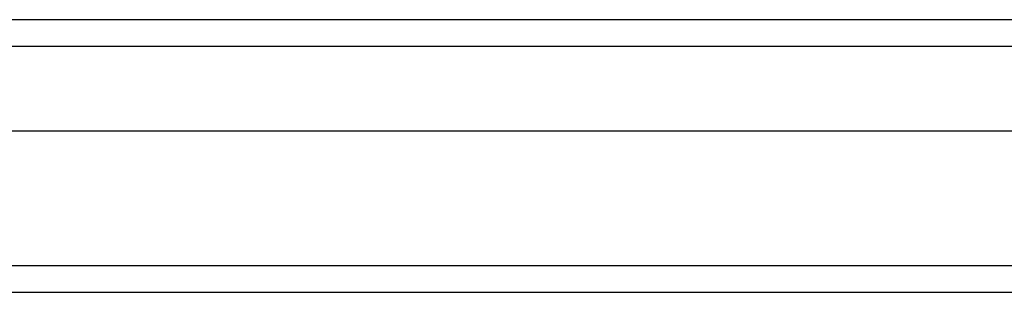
# Model space of a CAD drawing. Header units: inches. Extents: x 0 to 149, y -11 to 97.
# Tile 14 of 65: x 77.576 to 80.605, y 41.282 to 42.121. Entities that reach past the tile are written whole.
import ezdxf

# ---------------------------------------------------------------- set-up
doc = ezdxf.new("R2010")
doc.units = ezdxf.units.IN
doc.header["$LTSCALE"] = 8.944272
doc.header["$MEASUREMENT"] = 0
doc.layers.add('Visible Edges(ANSI)', color=7, linetype='Continuous', lineweight=25)
doc.layers.add('Visible Tangent Edges(ANSI)', color=7, linetype='Continuous', lineweight=25)

msp = doc.modelspace()

# ---------------------------------------------------------------- linework, layer by layer
at = {"layer": 'Visible Edges(ANSI)'}
for p, q in [((82.765, 42.12083), (65.12434, 42.12083)), ((82.87134, 41.7775), (65.01801, 41.7775)), ((64.33644, 41.28157), (83.55291, 41.28157))]:
    msp.add_line(p, q, dxfattribs=at)
at = {"layer": 'Visible Tangent Edges(ANSI)'}
for p, q in [((65.01291, 42.03944), (82.87643, 42.03944)), ((83.55291, 41.36297), (64.41783, 41.36297))]:
    msp.add_line(p, q, dxfattribs=at)

doc.saveas('drawing.dxf')
